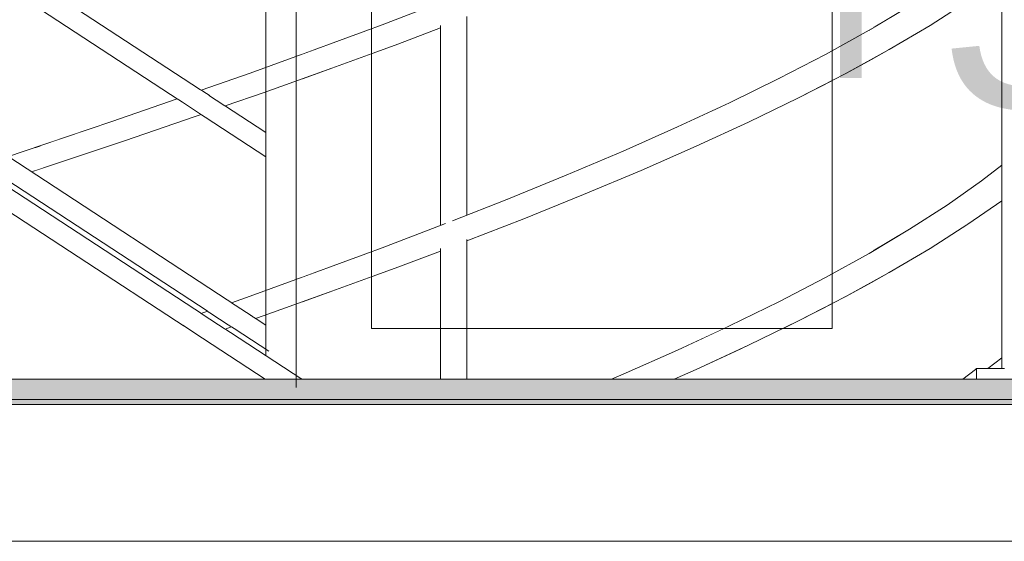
# Model space of a CAD drawing. Header units: centimetres. Extents: x 13236 to 130629, y -361 to 3059.
# Tile 58 of 71: x 77063 to 77161, y 790 to 842. Entities that reach past the tile are written whole.
import ezdxf

# ---------------------------------------------------------------- set-up
doc = ezdxf.new("R2010")
doc.units = ezdxf.units.CM
doc.header["$MEASUREMENT"] = 0
doc.linetypes.add('Przerywana gęsta', pattern=[13.5, 9, -4.5])
doc.linetypes.add('Wipeout_Contour', pattern=[100, 0, -100])
for name, color, linetype, lineweight in [('0_Nr_pióra__1', 7, 'Continuous', 13), ('0_Nr_pióra__103', 7, 'Continuous', 5), ('0_Nr_pióra__122', 255, 'Continuous', 0), ('inw_schody zewnętrzne_Nr_pióra__103', 7, 'Continuous', 5), ('inw_ściany zewnętrzne_Nr_pióra__61', 251, 'Continuous', 13)]:
    doc.layers.add(name, color=color, linetype=linetype, lineweight=lineweight)
doc.layers.add('inw_schody zewnętrzne', color=7, linetype='Continuous')
doc.styles.add('STYL_AUTOMATYCZNY_1', font='GOTHIC.TTF')

# ---------------------------------------------------------------- blocks, each defined once
blk = doc.blocks.new('Wymiary_64_4', base_point=(77182.545, 806.309))
at = {"layer": '0_Nr_pióra__1', "linetype": 'Continuous'}
for p, q in [((77182.545, 806.309), (77167.545, 821.309)), ((77167.545, 821.309), (77197.545, 821.309)), ((77197.545, 821.309), (77182.545, 806.309))]:
    blk.add_line(p, q, dxfattribs=at)
at = {"layer": '0_Nr_pióra__1', "insert": (77136.71, 828.938), "char_height": 22.5, "attachment_point": 7, "style": 'STYL_AUTOMATYCZNY_1'}
blk.add_mtext('\\A1;{\\pql;\\fCentury Gothic|b0|i0|c238|p34;+3,84}', dxfattribs=at)

msp = doc.modelspace()

# ---------------------------------------------------------------- linework, layer by layer
at = {"layer": '0_Nr_pióra__103', "linetype": 'Continuous'}
msp.add_line((77062.107, 790.309), (77226.313, 790.309), dxfattribs=at)

# ---------------------------------------------------------------- wipeouts: each hides what was drawn before it
at = {"linetype": 'Wipeout_Contour', "ltscale": 231220.469968}
msp.add_wipeout([(77066.155, 827.431), (77066.728, 827.431), (77073.816, 829.815)], dxfattribs=at)
at = {"linetype": 'Wipeout_Contour', "ltscale": 231261.612003}
msp.add_wipeout([(77087.611, 812.582), (77080.026, 810.198), (77080.782, 810.198)], dxfattribs=at)
at = {"linetype": 'Wipeout_Contour', "ltscale": 231206.800277}
msp.add_wipeout([(77066.728, 805.431), (77063.486, 804.423), (77063.486, 804.356)], dxfattribs=at)
at = {"linetype": 'Wipeout_Contour', "ltscale": 308501.635881}
msp.add_wipeout([(77143.645, 851.309), (77098.207, 851.309), (77098.207, 811.309), (77143.645, 811.309)], dxfattribs=at).dxf.layer = 'inw_schody zewnętrzne'

# ---------------------------------------------------------------- next in the draw order: wipeouts: each hides what was drawn before it
at = {"linetype": 'Wipeout_Contour', "ltscale": 231226.089823}
msp.add_wipeout([(77066.155, 827.431), (77073.816, 829.815), (77073.15, 829.815)], dxfattribs=at)
at = {"linetype": 'Wipeout_Contour', "ltscale": 231266.840641}
msp.add_wipeout([(77080.026, 810.198), (77087.611, 812.582), (77086.764, 812.582)], dxfattribs=at)
at = {"linetype": 'Wipeout_Contour', "ltscale": 308276.848547}
msp.add_wipeout([(77063.486, 804.534), (77063.486, 804.423), (77066.728, 805.431), (77066.155, 805.431)], dxfattribs=at)
at = {"linetype": 'Wipeout_Contour', "ltscale": 1465001.615755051}
msp.add_wipeout([(77091.32, 908.309), (77091.32, 806.309), (77106.014, 806.309), (77106.014, 811.309), (77098.207, 811.309), (77098.207, 851.309), (77098.273, 852.696), (77098.469, 854.069), (77098.793, 855.416), (77099.244, 856.722), (77099.815, 857.974), (77100.501, 859.161), (77101.296, 860.271), (77102.192, 861.293), (77103.18, 862.216), (77104.25, 863.032), (77105.392, 863.732), (77106.014, 864.032), (77106.014, 908.309)], dxfattribs=at).dxf.layer = 'inw_schody zewnętrzne'

# ---------------------------------------------------------------- next in the draw order: linework, layer by layer
at = {"layer": 'inw_schody zewnętrzne_Nr_pióra__103', "linetype": 'Continuous'}
msp.add_line((77091.32, 806.309), (77076.332, 806.309), dxfattribs=at)

# ---------------------------------------------------------------- next in the draw order: wipeouts: each hides what was drawn before it
at = {"linetype": 'Wipeout_Contour', "ltscale": 231218.670645}
msp.add_wipeout([(77065.568, 829.335), (77066.155, 827.431), (77073.15, 829.815)], dxfattribs=at)
at = {"linetype": 'Wipeout_Contour', "ltscale": 308452.786912}
msp.add_wipeout([(77113.223, 822.118), (77106.272, 819.822), (77107.613, 820.079), (77107.613, 819.931)], dxfattribs=at)
at = {"linetype": 'Wipeout_Contour', "ltscale": 231259.492619}
msp.add_wipeout([(77079.459, 812.102), (77080.026, 810.198), (77086.764, 812.582)], dxfattribs=at)
at = {"linetype": 'Wipeout_Contour', "ltscale": 231206.245655}
msp.add_wipeout([(77063.486, 804.534), (77066.155, 805.431), (77063.486, 805.264)], dxfattribs=at)
at = {"linetype": 'Wipeout_Contour', "ltscale": 308469.693818}
msp.add_wipeout([(77120.35, 811.309), (77106.014, 811.309), (77106.014, 806.309), (77120.35, 806.309)], dxfattribs=at).dxf.layer = 'inw_schody zewnętrzne'

# ---------------------------------------------------------------- next in the draw order: linework, layer by layer
at = {"layer": '0_Nr_pióra__103', "linetype": 'Continuous'}
msp.add_line((77083.769, 811.241), (77084.378, 811.454), dxfattribs=at)
at = {"layer": 'inw_schody zewnętrzne_Nr_pióra__103', "linetype": 'Continuous'}
for p, q in [((77106.014, 811.309), (77098.207, 811.309)), ((77106.014, 806.309), (77091.32, 806.309))]:
    msp.add_line(p, q, dxfattribs=at)

# ---------------------------------------------------------------- next in the draw order: wipeouts: each hides what was drawn before it
at = {"linetype": 'Wipeout_Contour', "ltscale": 231224.281181}
msp.add_wipeout([(77065.568, 829.335), (77073.15, 829.815), (77072.573, 831.719)], dxfattribs=at)
at = {"linetype": 'Wipeout_Contour', "ltscale": 231210.508889}
msp.add_wipeout([(77064.986, 826.853), (77066.728, 827.431), (77064.986, 826.889)], dxfattribs=at)
at = {"linetype": 'Wipeout_Contour', "ltscale": 308455.366987}
msp.add_wipeout([(77112.042, 822.118), (77106.192, 819.808), (77106.272, 819.822), (77113.223, 822.118)], dxfattribs=at)
at = {"linetype": 'Wipeout_Contour', "ltscale": 231264.868543}
msp.add_wipeout([(77079.459, 812.102), (77086.764, 812.582), (77086.209, 814.486)], dxfattribs=at)
at = {"linetype": 'Wipeout_Contour', "ltscale": 308275.778479}
msp.add_wipeout([(77063.486, 806.636), (77063.486, 805.264), (77066.155, 805.431), (77065.568, 807.335)], dxfattribs=at)
at = {"linetype": 'Wipeout_Contour', "ltscale": 308526.196493}
msp.add_wipeout([(77120.35, 806.309), (77134.267, 806.309), (77134.267, 811.309), (77120.35, 811.309)], dxfattribs=at).dxf.layer = 'inw_schody zewnętrzne'

# ---------------------------------------------------------------- next in the draw order: linework, layer by layer
at = {"layer": '0_Nr_pióra__103', "linetype": 'Continuous'}
msp.add_line((77081.402, 812.789), (77082.009, 813.003), dxfattribs=at)
at = {"layer": 'inw_schody zewnętrzne_Nr_pióra__103', "linetype": 'Continuous'}
for p, q in [((77120.35, 811.309), (77106.014, 811.309)), ((77076.332, 806.309), (77063.486, 806.309))]:
    msp.add_line(p, q, dxfattribs=at)

# ---------------------------------------------------------------- next in the draw order: wipeouts: each hides what was drawn before it
at = {"linetype": 'Wipeout_Contour', "ltscale": 231241.58264}
msp.add_wipeout([(77073.15, 829.815), (77073.816, 829.815), (77080.782, 832.198)], dxfattribs=at)
at = {"linetype": 'Wipeout_Contour', "ltscale": 308280.944422}
msp.add_wipeout([(77064.986, 827.038), (77064.986, 826.889), (77066.728, 827.431), (77066.155, 827.431)], dxfattribs=at)
at = {"linetype": 'Wipeout_Contour', "ltscale": 231357.890993}
msp.add_wipeout([(77112.042, 822.118), (77113.223, 822.118), (77119.126, 824.501)], dxfattribs=at)
at = {"linetype": 'Wipeout_Contour', "ltscale": 231281.914225}
msp.add_wipeout([(77086.764, 812.582), (77087.611, 812.582), (77094.284, 814.966)], dxfattribs=at)
at = {"linetype": 'Wipeout_Contour', "ltscale": 231376.053498}
msp.add_wipeout([(77117.391, 804.405), (77123.466, 804.885), (77123.009, 806.789)], dxfattribs=at)
at = {"linetype": 'Wipeout_Contour', "ltscale": 1620043.089257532}
msp.add_wipeout([(77143.406, 854.069), (77143.585, 852.696), (77143.645, 851.309), (77143.645, 811.309), (77134.267, 811.309), (77134.267, 806.309), (77147.705, 806.309), (77147.705, 908.309), (77134.267, 908.309), (77134.267, 864.916), (77134.84, 864.761), (77135.983, 864.311), (77137.081, 863.732), (77138.124, 863.032), (77139.102, 862.216), (77140.004, 861.293), (77140.823, 860.271), (77141.549, 859.161), (77142.176, 857.974), (77142.698, 856.722), (77143.109, 855.416)], dxfattribs=at).dxf.layer = 'inw_schody zewnętrzne'

# ---------------------------------------------------------------- next in the draw order: linework, layer by layer
at = {"layer": 'inw_schody zewnętrzne_Nr_pióra__103', "linetype": 'Continuous'}
msp.add_line((77120.35, 806.309), (77106.014, 806.309), dxfattribs=at)

# ---------------------------------------------------------------- next in the draw order: wipeouts: each hides what was drawn before it
at = {"linetype": 'Wipeout_Contour', "ltscale": 231247.014604}
msp.add_wipeout([(77080.026, 832.198), (77073.15, 829.815), (77080.782, 832.198)], dxfattribs=at)
at = {"linetype": 'Wipeout_Contour', "ltscale": 231209.950854}
msp.add_wipeout([(77064.986, 827.358), (77064.986, 827.038), (77066.155, 827.431)], dxfattribs=at)
at = {"linetype": 'Wipeout_Contour', "ltscale": 231361.915183}
msp.add_wipeout([(77112.042, 822.118), (77119.126, 824.501), (77117.867, 824.501)], dxfattribs=at)
at = {"linetype": 'Wipeout_Contour', "ltscale": 231286.926666}
msp.add_wipeout([(77086.764, 812.582), (77094.284, 814.966), (77093.351, 814.966)], dxfattribs=at)
at = {"linetype": 'Wipeout_Contour', "ltscale": 231391.416202}
msp.add_wipeout([(77123.466, 804.885), (77124.799, 804.885), (77130.229, 807.269)], dxfattribs=at)
at = {"linetype": 'Wipeout_Contour', "ltscale": 540119.819949}
msp.add_wipeout([(77160.607, 908.309), (77147.705, 908.309), (77147.705, 806.309), (77156.519, 806.309), (77157.774, 807.266), (77157.881, 807.353), (77160.607, 807.353)], dxfattribs=at).dxf.layer = 'inw_schody zewnętrzne'

# ---------------------------------------------------------------- next in the draw order: wipeouts: each hides what was drawn before it
at = {"linetype": 'Wipeout_Contour', "ltscale": 231239.621242}
msp.add_wipeout([(77080.026, 832.198), (77072.573, 831.719), (77073.15, 829.815)], dxfattribs=at)
at = {"linetype": 'Wipeout_Contour', "ltscale": 308280.001888}
msp.add_wipeout([(77064.986, 829.139), (77064.986, 827.358), (77066.155, 827.431), (77065.568, 829.335)], dxfattribs=at)
at = {"linetype": 'Wipeout_Contour', "ltscale": 231355.074537}
msp.add_wipeout([(77117.867, 824.501), (77111.548, 824.021), (77112.042, 822.118)], dxfattribs=at)
at = {"linetype": 'Wipeout_Contour', "ltscale": 231279.642963}
msp.add_wipeout([(77086.209, 814.486), (77086.764, 812.582), (77093.351, 814.966)], dxfattribs=at)
at = {"linetype": 'Wipeout_Contour', "ltscale": 231491.929154}
msp.add_wipeout([(77159.016, 807.353), (77160.368, 807.353), (77160.368, 808.403)], dxfattribs=at)
at = {"linetype": 'Wipeout_Contour', "ltscale": 231394.882841}
msp.add_wipeout([(77128.826, 807.269), (77123.466, 804.885), (77130.229, 807.269)], dxfattribs=at)
at = {"linetype": 'Wipeout_Contour', "ltscale": 231485.711352}
msp.add_wipeout([(77157.88, 806.684), (77157.881, 807.353), (77157.774, 807.266)], dxfattribs=at)
at = {"linetype": 'Wipeout_Contour', "ltscale": 308641.499146}
msp.add_wipeout([(77156.519, 806.309), (77155.779, 806.309), (77155.779, 805.766), (77156.382, 806.204)], dxfattribs=at).dxf.layer = 'inw_schody zewnętrzne'

# ---------------------------------------------------------------- next in the draw order: linework, layer by layer
at = {"layer": '0_Nr_pióra__103', "linetype": 'Continuous'}
for p, q in [((77066.728, 827.431), (77073.816, 829.815)), ((77064.986, 829.139), (77065.568, 829.335)), ((77064.65, 826.742), (77066.728, 827.431)), ((77086.76, 812.285), (77087.611, 812.582)), ((77159.016, 807.353), (77160.368, 808.403))]:
    msp.add_line(p, q, dxfattribs=at)

# ---------------------------------------------------------------- next in the draw order: wipeouts: each hides what was drawn before it
at = {"linetype": 'Wipeout_Contour', "ltscale": 231245.122473}
msp.add_wipeout([(77079.459, 834.102), (77072.573, 831.719), (77080.026, 832.198)], dxfattribs=at)
at = {"linetype": 'Wipeout_Contour', "ltscale": 231359.616136}
msp.add_wipeout([(77117.391, 826.405), (77111.548, 824.021), (77117.867, 824.501)], dxfattribs=at)
at = {"linetype": 'Wipeout_Contour', "ltscale": 231338.029432}
msp.add_wipeout([(77106.176, 821.688), (77106.192, 819.808), (77112.042, 822.118)], dxfattribs=at)
at = {"linetype": 'Wipeout_Contour', "ltscale": 231284.879944}
msp.add_wipeout([(77086.209, 814.486), (77093.351, 814.966), (77092.809, 816.87)], dxfattribs=at)
at = {"linetype": 'Wipeout_Contour', "ltscale": 231388.369869}
msp.add_wipeout([(77123.009, 806.789), (77123.466, 804.885), (77128.826, 807.269)], dxfattribs=at)
at = {"linetype": 'Wipeout_Contour', "ltscale": 231485.694688}
msp.add_wipeout([(77157.88, 806.367), (77157.88, 806.684), (77157.774, 807.266)], dxfattribs=at)

# ---------------------------------------------------------------- next in the draw order: linework, layer by layer
at = {"layer": '0_Nr_pióra__103', "linetype": 'Continuous'}
for p, q in [((77062.098, 828.154), (77072.573, 831.719)), ((77107.613, 806.309), (77107.613, 820.079)), ((77084.382, 813.841), (77086.209, 814.486))]:
    msp.add_line(p, q, dxfattribs=at)

# ---------------------------------------------------------------- next in the draw order: wipeouts: each hides what was drawn before it
at = {"linetype": 'Wipeout_Contour', "ltscale": 231262.315628}
msp.add_wipeout([(77087.611, 834.582), (77080.026, 832.198), (77080.782, 832.198)], dxfattribs=at)
at = {"linetype": 'Wipeout_Contour', "ltscale": 231375.352084}
msp.add_wipeout([(77117.867, 824.501), (77119.126, 824.501), (77124.799, 826.885)], dxfattribs=at)
at = {"linetype": 'Wipeout_Contour', "ltscale": 308453.564007}
msp.add_wipeout([(77106.178, 821.907), (77106.176, 821.688), (77112.042, 822.118), (77111.548, 824.021)], dxfattribs=at)
at = {"linetype": 'Wipeout_Contour', "ltscale": 231301.739568}
msp.add_wipeout([(77093.351, 814.966), (77094.284, 814.966), (77100.788, 817.35)], dxfattribs=at)
at = {"linetype": 'Wipeout_Contour', "ltscale": 231392.48486}
msp.add_wipeout([(77128.389, 809.173), (77123.009, 806.789), (77128.826, 807.269)], dxfattribs=at)
at = {"linetype": 'Wipeout_Contour', "ltscale": 308645.838345}
msp.add_wipeout([(77157.879, 805.432), (77157.88, 806.367), (77157.774, 807.266), (77156.382, 806.204)], dxfattribs=at)

# ---------------------------------------------------------------- next in the draw order: linework, layer by layer
at = {"layer": '0_Nr_pióra__103', "linetype": 'Continuous'}
for p, q in [((77107.613, 822.472), (77107.613, 842.079)), ((77106.178, 821.907), (77111.548, 824.021)), ((77107.613, 819.931), (77113.223, 822.118)), ((77157.774, 807.266), (77157.881, 807.353)), ((77160.645, 807.353), (77157.881, 807.353)), ((77121.877, 806.309), (77123.009, 806.789))]:
    msp.add_line(p, q, dxfattribs=at)
at = {"layer": 'inw_schody zewnętrzne_Nr_pióra__103', "linetype": 'Continuous'}
msp.add_line((77134.267, 806.309), (77120.35, 806.309), dxfattribs=at)

# ---------------------------------------------------------------- next in the draw order: wipeouts: each hides what was drawn before it
at = {"linetype": 'Wipeout_Contour', "ltscale": 231267.545216}
msp.add_wipeout([(77080.026, 832.198), (77087.611, 834.582), (77086.764, 834.582)], dxfattribs=at)
at = {"linetype": 'Wipeout_Contour', "ltscale": 231379.102429}
msp.add_wipeout([(77117.867, 824.501), (77124.799, 826.885), (77123.466, 826.885)], dxfattribs=at)
at = {"linetype": 'Wipeout_Contour', "ltscale": 231306.522694}
msp.add_wipeout([(77099.769, 817.35), (77093.351, 814.966), (77100.788, 817.35)], dxfattribs=at)
at = {"linetype": 'Wipeout_Contour', "ltscale": 231407.438966}
msp.add_wipeout([(77135.404, 809.653), (77128.826, 807.269), (77130.229, 807.269)], dxfattribs=at)
at = {"linetype": 'Wipeout_Contour', "ltscale": 308645.410204}
msp.add_wipeout([(77157.879, 805.278), (77157.879, 805.432), (77156.382, 806.204), (77156.616, 804.308)], dxfattribs=at)

# ---------------------------------------------------------------- next in the draw order: linework, layer by layer
at = {"layer": '0_Nr_pióra__103', "linetype": 'Continuous'}
for p, q in [((77157.881, 807.353), (77157.88, 806.684)), ((77157.88, 806.684), (77157.88, 806.367)), ((77157.88, 806.367), (77157.88, 806.309))]:
    msp.add_line(p, q, dxfattribs=at)

# ---------------------------------------------------------------- next in the draw order: wipeouts: each hides what was drawn before it
at = {"linetype": 'Wipeout_Contour', "ltscale": 231260.197021}
msp.add_wipeout([(77079.459, 834.102), (77080.026, 832.198), (77086.764, 834.582)], dxfattribs=at)
at = {"linetype": 'Wipeout_Contour', "ltscale": 231372.417096}
msp.add_wipeout([(77117.391, 826.405), (77117.867, 824.501), (77123.466, 826.885)], dxfattribs=at)
at = {"linetype": 'Wipeout_Contour', "ltscale": 231299.322217}
msp.add_wipeout([(77092.809, 816.87), (77093.351, 814.966), (77099.769, 817.35)], dxfattribs=at)
at = {"linetype": 'Wipeout_Contour', "ltscale": 231410.614949}
msp.add_wipeout([(77128.826, 807.269), (77135.404, 809.653), (77133.933, 809.653)], dxfattribs=at)
at = {"linetype": 'Wipeout_Contour', "ltscale": 231486.432972}
msp.add_wipeout([(77159.306, 805.281), (77157.879, 805.278), (77156.616, 804.308)], dxfattribs=at)

# ---------------------------------------------------------------- next in the draw order: linework, layer by layer
at = {"layer": '0_Nr_pióra__103', "linetype": 'Continuous'}
for p, q in [((77073.816, 829.815), (77080.782, 832.198)), ((77080.782, 832.198), (77081.387, 832.409)), ((77113.223, 822.118), (77119.126, 824.501)), ((77087.611, 812.582), (77094.284, 814.966))]:
    msp.add_line(p, q, dxfattribs=at)

# ---------------------------------------------------------------- next in the draw order: wipeouts: each hides what was drawn before it
at = {"linetype": 'Wipeout_Contour', "ltscale": 231265.573982}
msp.add_wipeout([(77079.459, 834.102), (77086.764, 834.582), (77086.209, 836.486)], dxfattribs=at)
at = {"linetype": 'Wipeout_Contour', "ltscale": 231376.752012}
msp.add_wipeout([(77117.391, 826.405), (77123.466, 826.885), (77123.009, 828.789)], dxfattribs=at)
at = {"linetype": 'Wipeout_Contour', "ltscale": 231304.405913}
msp.add_wipeout([(77092.809, 816.87), (77099.769, 817.35), (77099.242, 819.254)], dxfattribs=at)
at = {"linetype": 'Wipeout_Contour', "ltscale": 231404.290457}
msp.add_wipeout([(77133.933, 809.653), (77128.389, 809.173), (77128.826, 807.269)], dxfattribs=at)
at = {"linetype": 'Wipeout_Contour', "ltscale": 308649.803763}
msp.add_wipeout([(77159.437, 805.282), (77159.306, 805.281), (77156.616, 804.308), (77158.157, 804.308)], dxfattribs=at)

# ---------------------------------------------------------------- next in the draw order: linework, layer by layer
at = {"layer": '0_Nr_pióra__103', "linetype": 'Continuous'}
for p, q in [((77072.573, 831.719), (77079.026, 833.953)), ((77111.548, 824.021), (77117.391, 826.405)), ((77086.209, 814.486), (77092.809, 816.87)), ((77128.041, 806.309), (77130.229, 807.269))]:
    msp.add_line(p, q, dxfattribs=at)

# ---------------------------------------------------------------- next in the draw order: wipeouts: each hides what was drawn before it
at = {"linetype": 'Wipeout_Contour', "ltscale": 231282.619828}
msp.add_wipeout([(77086.764, 834.582), (77087.611, 834.582), (77094.284, 836.966)], dxfattribs=at)
at = {"linetype": 'Wipeout_Contour', "ltscale": 231392.114886}
msp.add_wipeout([(77123.466, 826.885), (77124.799, 826.885), (77130.229, 829.269)], dxfattribs=at)
at = {"linetype": 'Wipeout_Contour', "ltscale": 308427.698026}
msp.add_wipeout([(77099.769, 817.35), (77100.788, 817.35), (77104.987, 818.934), (77104.987, 819.045)], dxfattribs=at)
at = {"linetype": 'Wipeout_Contour', "ltscale": 231408.174884}
msp.add_wipeout([(77133.518, 811.557), (77128.389, 809.173), (77133.933, 809.653)], dxfattribs=at)
at = {"linetype": 'Wipeout_Contour', "ltscale": 231480.160068}
msp.add_wipeout([(77154.921, 805.141), (77156.616, 804.308), (77156.382, 806.204)], dxfattribs=at)

# ---------------------------------------------------------------- next in the draw order: hatches: boundary and pattern name
at = {"layer": '0_Nr_pióra__1', "linetype": 'Continuous'}
msp.add_hatch(color=256, dxfattribs=at).paths.add_polyline_path([(77226.313, 803.809), (77226.313, 806.309), (77062.192, 806.309), (77062.192, 803.809)])
at = {"layer": '0_Nr_pióra__122', "linetype": 'Continuous'}
msp.add_hatch(color=256, dxfattribs=at).paths.add_polyline_path([(77226.313, 804.309), (77226.313, 806.309), (77062.192, 806.309), (77062.192, 804.309)])

# ---------------------------------------------------------------- next in the draw order: linework, layer by layer
at = {"layer": '0_Nr_pióra__1', "linetype": 'Continuous', "flags": 128}
for points in [[(77226.313, 804.309), (77226.313, 806.309), (77062.192, 806.309), (77062.192, 804.309)], [(77226.313, 803.809), (77226.313, 806.309), (77062.192, 806.309), (77062.192, 803.809)]]:
    msp.add_lwpolyline(points, close=True, dxfattribs=at)
at = {"layer": '0_Nr_pióra__103', "linetype": 'Continuous'}
for p, q in [((77123.009, 806.789), (77128.389, 809.173)), ((77156.519, 806.309), (77157.774, 807.266))]:
    msp.add_line(p, q, dxfattribs=at)
at = {"layer": 'inw_schody zewnętrzne_Nr_pióra__103', "linetype": 'Continuous'}
for p, q in [((77159.435, 806.309), (77134.267, 806.309)), ((77156.519, 806.309), (77147.705, 806.309))]:
    msp.add_line(p, q, dxfattribs=at)
at = {"layer": 'inw_ściany zewnętrzne_Nr_pióra__61', "linetype": 'Przerywana gęsta', "ltscale": 2, "flags": 128}
msp.add_lwpolyline([(77092.774, 806.309), (77867.287, 806.309)], dxfattribs=at)

# ---------------------------------------------------------------- next in the draw order: wipeouts: each hides what was drawn before it
at = {"linetype": 'Wipeout_Contour', "ltscale": 231287.63322}
msp.add_wipeout([(77086.764, 834.582), (77094.284, 836.966), (77093.351, 836.966)], dxfattribs=at)
at = {"linetype": 'Wipeout_Contour', "ltscale": 231395.582479}
msp.add_wipeout([(77128.826, 829.269), (77123.466, 826.885), (77130.229, 829.269)], dxfattribs=at)
at = {"linetype": 'Wipeout_Contour', "ltscale": 308431.828409}
msp.add_wipeout([(77105.508, 819.544), (77099.769, 817.35), (77104.987, 819.045), (77104.987, 819.186)], dxfattribs=at)
at = {"linetype": 'Wipeout_Contour', "ltscale": 231422.685648}
msp.add_wipeout([(77133.933, 809.653), (77135.404, 809.653), (77140.312, 812.037)], dxfattribs=at)

# ---------------------------------------------------------------- next in the draw order: wipeouts: each hides what was drawn before it
at = {"linetype": 'Wipeout_Contour', "ltscale": 231280.349345}
msp.add_wipeout([(77086.209, 836.486), (77086.764, 834.582), (77093.351, 836.966)], dxfattribs=at)
at = {"linetype": 'Wipeout_Contour', "ltscale": 231389.069332}
msp.add_wipeout([(77123.009, 828.789), (77123.466, 826.885), (77128.826, 829.269)], dxfattribs=at)
at = {"linetype": 'Wipeout_Contour', "ltscale": 308427.350277}
msp.add_wipeout([(77099.242, 819.254), (77099.769, 817.35), (77105.508, 819.544), (77105.509, 819.699)], dxfattribs=at)
at = {"linetype": 'Wipeout_Contour', "ltscale": 231425.564142}
msp.add_wipeout([(77138.776, 812.037), (77133.933, 809.653), (77140.312, 812.037)], dxfattribs=at)

# ---------------------------------------------------------------- next in the draw order: linework, layer by layer
at = {"layer": '0_Nr_pióra__103', "linetype": 'Continuous'}
for p, q in [((77083.769, 833.241), (77087.611, 834.582)), ((77119.126, 824.501), (77124.799, 826.885)), ((77094.284, 814.966), (77100.788, 817.35))]:
    msp.add_line(p, q, dxfattribs=at)

# ---------------------------------------------------------------- next in the draw order: wipeouts: each hides what was drawn before it
at = {"linetype": 'Wipeout_Contour', "ltscale": 231285.587363}
msp.add_wipeout([(77086.209, 836.486), (77093.351, 836.966), (77092.809, 838.87)], dxfattribs=at)
at = {"linetype": 'Wipeout_Contour', "ltscale": 231393.185364}
msp.add_wipeout([(77128.389, 831.173), (77123.009, 828.789), (77128.826, 829.269)], dxfattribs=at)
at = {"linetype": 'Wipeout_Contour', "ltscale": 308432.214292}
msp.add_wipeout([(77105.493, 821.638), (77099.242, 819.254), (77105.509, 819.699), (77105.499, 821.617)], dxfattribs=at)
at = {"linetype": 'Wipeout_Contour', "ltscale": 231419.443785}
msp.add_wipeout([(77133.518, 811.557), (77133.933, 809.653), (77138.776, 812.037)], dxfattribs=at)

# ---------------------------------------------------------------- next in the draw order: linework, layer by layer
at = {"layer": '0_Nr_pióra__103', "linetype": 'Continuous'}
for p, q in [((77090.771, 805.468), (77090.771, 915.468)), ((77090.771, 805.468), (77090.771, 915.468)), ((77087.771, 808.625), (77087.771, 914.155)), ((77087.771, 808.625), (77087.771, 914.155)), ((77091.318, 806.305), (76934.986, 908.523)), ((77087.771, 830.625), (77010.176, 881.36)), ((77087.771, 828.235), (77010.176, 878.97)), ((77087.771, 811.625), (77010.176, 862.36)), ((77087.695, 806.309), (77037.486, 839.138)), ((77088.05, 809.052), (77044.787, 837.34)), ((77081.402, 834.789), (77086.209, 836.486)), ((77117.391, 826.405), (77123.009, 828.789)), ((77092.809, 816.87), (77099.242, 819.254)), ((77100.788, 817.35), (77104.987, 818.934)), ((77104.987, 806.309), (77104.987, 819.186)), ((77130.229, 807.269), (77135.404, 809.653))]:
    msp.add_line(p, q, dxfattribs=at)

# ---------------------------------------------------------------- next in the draw order: wipeouts: each hides what was drawn before it
at = {"linetype": 'Wipeout_Contour', "ltscale": 231302.447152}
msp.add_wipeout([(77093.351, 836.966), (77094.284, 836.966), (77100.788, 839.35)], dxfattribs=at)
at = {"linetype": 'Wipeout_Contour', "ltscale": 231408.13964}
msp.add_wipeout([(77135.404, 831.653), (77128.826, 829.269), (77130.229, 829.269)], dxfattribs=at)
at = {"linetype": 'Wipeout_Contour', "ltscale": 231329.150391}
msp.add_wipeout([(77105.493, 821.638), (77105.499, 821.617), (77105.499, 821.638)], dxfattribs=at)
at = {"linetype": 'Wipeout_Contour', "ltscale": 231423.086518}
msp.add_wipeout([(77138.384, 813.941), (77133.518, 811.557), (77138.776, 812.037)], dxfattribs=at)

# ---------------------------------------------------------------- next in the draw order: linework, layer by layer
at = {"layer": '0_Nr_pióra__103', "linetype": 'Continuous'}
msp.add_line((77128.389, 809.173), (77133.518, 811.557), dxfattribs=at)
at = {"layer": 'inw_schody zewnętrzne_Nr_pióra__103', "linetype": 'Continuous'}
for p, q in [((77134.267, 811.309), (77120.35, 811.309)), ((77143.645, 811.309), (77134.267, 811.309))]:
    msp.add_line(p, q, dxfattribs=at)

# ---------------------------------------------------------------- next in the draw order: wipeouts: each hides what was drawn before it
at = {"linetype": 'Wipeout_Contour', "ltscale": 231307.231228}
msp.add_wipeout([(77099.769, 839.35), (77093.351, 836.966), (77100.788, 839.35)], dxfattribs=at)
at = {"linetype": 'Wipeout_Contour', "ltscale": 231411.316579}
msp.add_wipeout([(77128.826, 829.269), (77135.404, 831.653), (77133.933, 831.653)], dxfattribs=at)
at = {"linetype": 'Wipeout_Contour', "ltscale": 231329.122254}
msp.add_wipeout([(77105.493, 821.638), (77105.499, 821.638), (77105.499, 821.64)], dxfattribs=at)
at = {"linetype": 'Wipeout_Contour', "ltscale": 231437.120029}
msp.add_wipeout([(77138.776, 812.037), (77140.312, 812.037), (77144.94, 814.421)], dxfattribs=at)

# ---------------------------------------------------------------- next in the draw order: linework, layer by layer
at = {"layer": '0_Nr_pióra__103', "linetype": 'Continuous'}
msp.add_line((77099.242, 819.254), (77105.493, 821.638), dxfattribs=at)

# ---------------------------------------------------------------- next in the draw order: wipeouts: each hides what was drawn before it
at = {"linetype": 'Wipeout_Contour', "ltscale": 231300.03058}
msp.add_wipeout([(77092.809, 838.87), (77093.351, 836.966), (77099.769, 839.35)], dxfattribs=at)
at = {"linetype": 'Wipeout_Contour', "ltscale": 231404.991912}
msp.add_wipeout([(77133.933, 831.653), (77128.389, 831.173), (77128.826, 829.269)], dxfattribs=at)
at = {"linetype": 'Wipeout_Contour', "ltscale": 231439.695354}
msp.add_wipeout([(77138.776, 812.037), (77144.94, 814.421), (77143.343, 814.421)], dxfattribs=at)

# ---------------------------------------------------------------- next in the draw order: linework, layer by layer
at = {"layer": '0_Nr_pióra__103', "linetype": 'Continuous'}
for p, q in [((77087.611, 834.582), (77094.284, 836.966)), ((77124.799, 826.885), (77130.229, 829.269))]:
    msp.add_line(p, q, dxfattribs=at)

# ---------------------------------------------------------------- next in the draw order: wipeouts: each hides what was drawn before it
at = {"linetype": 'Wipeout_Contour', "ltscale": 231305.115313}
msp.add_wipeout([(77099.242, 841.254), (77092.809, 838.87), (77099.769, 839.35)], dxfattribs=at)
at = {"linetype": 'Wipeout_Contour', "ltscale": 231408.87738}
msp.add_wipeout([(77133.518, 833.557), (77128.389, 831.173), (77133.933, 831.653)], dxfattribs=at)
at = {"linetype": 'Wipeout_Contour', "ltscale": 231433.794076}
msp.add_wipeout([(77143.343, 814.421), (77138.384, 813.941), (77138.776, 812.037)], dxfattribs=at)

# ---------------------------------------------------------------- next in the draw order: linework, layer by layer
at = {"layer": '0_Nr_pióra__103', "linetype": 'Continuous'}
for p, q in [((77086.209, 836.486), (77092.809, 838.87)), ((77123.009, 828.789), (77128.389, 831.173)), ((77135.404, 809.653), (77140.312, 812.037))]:
    msp.add_line(p, q, dxfattribs=at)
at = {"layer": 'inw_schody zewnętrzne_Nr_pióra__103', "linetype": 'Continuous'}
msp.add_line((77098.207, 811.309), (77098.207, 851.309), dxfattribs=at)

# ---------------------------------------------------------------- next in the draw order: wipeouts: each hides what was drawn before it
at = {"linetype": 'Wipeout_Contour', "ltscale": 308428.644314}
msp.add_wipeout([(77099.769, 839.35), (77100.788, 839.35), (77104.987, 840.934), (77104.987, 841.045)], dxfattribs=at)
at = {"linetype": 'Wipeout_Contour', "ltscale": 231423.388316}
msp.add_wipeout([(77140.312, 834.037), (77133.933, 831.653), (77135.404, 831.653)], dxfattribs=at)
at = {"linetype": 'Wipeout_Contour', "ltscale": 231437.18455}
msp.add_wipeout([(77142.974, 816.324), (77138.384, 813.941), (77143.343, 814.421)], dxfattribs=at)

# ---------------------------------------------------------------- next in the draw order: linework, layer by layer
at = {"layer": '0_Nr_pióra__103', "linetype": 'Continuous'}
msp.add_line((77133.518, 811.557), (77138.384, 813.941), dxfattribs=at)

# ---------------------------------------------------------------- next in the draw order: wipeouts: each hides what was drawn before it
at = {"linetype": 'Wipeout_Contour', "ltscale": 308432.775575}
msp.add_wipeout([(77105.508, 841.544), (77099.769, 839.35), (77104.987, 841.045), (77104.987, 841.186)], dxfattribs=at)
at = {"linetype": 'Wipeout_Contour', "ltscale": 231426.267767}
msp.add_wipeout([(77138.776, 834.037), (77133.933, 831.653), (77140.312, 834.037)], dxfattribs=at)
at = {"linetype": 'Wipeout_Contour', "ltscale": 231450.707775}
msp.add_wipeout([(77149.277, 816.804), (77143.343, 814.421), (77144.94, 814.421)], dxfattribs=at)

# ---------------------------------------------------------------- next in the draw order: wipeouts: each hides what was drawn before it
at = {"linetype": 'Wipeout_Contour', "ltscale": 308428.297702}
msp.add_wipeout([(77099.242, 841.254), (77099.769, 839.35), (77105.508, 841.544), (77105.509, 841.699)], dxfattribs=at)
at = {"linetype": 'Wipeout_Contour', "ltscale": 231420.147234}
msp.add_wipeout([(77138.776, 834.037), (77133.518, 833.557), (77133.933, 831.653)], dxfattribs=at)
at = {"linetype": 'Wipeout_Contour', "ltscale": 231452.975489}
msp.add_wipeout([(77143.343, 814.421), (77149.277, 816.804), (77147.624, 816.804)], dxfattribs=at)

# ---------------------------------------------------------------- next in the draw order: linework, layer by layer
at = {"layer": '0_Nr_pióra__103', "linetype": 'Continuous'}
for p, q in [((77094.284, 836.966), (77100.788, 839.35)), ((77130.229, 829.269), (77135.404, 831.653))]:
    msp.add_line(p, q, dxfattribs=at)

# ---------------------------------------------------------------- next in the draw order: wipeouts: each hides what was drawn before it
at = {"linetype": 'Wipeout_Contour', "ltscale": 308433.163354}
msp.add_wipeout([(77105.493, 843.638), (77099.242, 841.254), (77105.509, 841.699), (77105.499, 843.617)], dxfattribs=at)
at = {"linetype": 'Wipeout_Contour', "ltscale": 231423.791008}
msp.add_wipeout([(77138.384, 835.941), (77133.518, 833.557), (77138.776, 834.037)], dxfattribs=at)
at = {"linetype": 'Wipeout_Contour', "ltscale": 231447.30745}
msp.add_wipeout([(77142.974, 816.324), (77143.343, 814.421), (77147.624, 816.804)], dxfattribs=at)

# ---------------------------------------------------------------- next in the draw order: linework, layer by layer
at = {"layer": '0_Nr_pióra__103', "linetype": 'Continuous'}
for p, q in [((77099.242, 841.254), (77105.493, 843.638)), ((77092.809, 838.87), (77099.242, 841.254)), ((77100.788, 839.35), (77104.987, 840.934)), ((77104.987, 821.444), (77104.987, 841.186)), ((77128.389, 831.173), (77133.518, 833.557)), ((77140.312, 812.037), (77144.94, 814.421))]:
    msp.add_line(p, q, dxfattribs=at)

# ---------------------------------------------------------------- next in the draw order: wipeouts: each hides what was drawn before it
at = {"linetype": 'Wipeout_Contour', "ltscale": 231437.824693}
msp.add_wipeout([(77138.776, 834.037), (77140.312, 834.037), (77144.94, 836.421)], dxfattribs=at)
at = {"linetype": 'Wipeout_Contour', "ltscale": 231450.435708}
msp.add_wipeout([(77142.974, 816.324), (77147.624, 816.804), (77147.279, 818.708)], dxfattribs=at)

# ---------------------------------------------------------------- next in the draw order: linework, layer by layer
at = {"layer": '0_Nr_pióra__103', "linetype": 'Continuous'}
msp.add_line((77138.384, 813.941), (77142.974, 816.324), dxfattribs=at)

# ---------------------------------------------------------------- next in the draw order: wipeouts: each hides what was drawn before it
at = {"linetype": 'Wipeout_Contour', "ltscale": 231440.400974}
msp.add_wipeout([(77143.343, 836.421), (77138.776, 834.037), (77144.94, 836.421)], dxfattribs=at)
at = {"linetype": 'Wipeout_Contour', "ltscale": 231463.41651}
msp.add_wipeout([(77147.624, 816.804), (77149.277, 816.804), (77153.314, 819.188)], dxfattribs=at)

# ---------------------------------------------------------------- next in the draw order: wipeouts: each hides what was drawn before it
at = {"linetype": 'Wipeout_Contour', "ltscale": 231434.499521}
msp.add_wipeout([(77138.384, 835.941), (77138.776, 834.037), (77143.343, 836.421)], dxfattribs=at)
at = {"linetype": 'Wipeout_Contour', "ltscale": 231465.373529}
msp.add_wipeout([(77147.624, 816.804), (77153.314, 819.188), (77151.608, 819.188)], dxfattribs=at)

# ---------------------------------------------------------------- next in the draw order: linework, layer by layer
at = {"layer": '0_Nr_pióra__103', "linetype": 'Continuous'}
msp.add_line((77135.404, 831.653), (77140.312, 834.037), dxfattribs=at)

# ---------------------------------------------------------------- next in the draw order: wipeouts: each hides what was drawn before it
at = {"linetype": 'Wipeout_Contour', "ltscale": 231437.891037}
msp.add_wipeout([(77142.974, 838.324), (77138.384, 835.941), (77143.343, 836.421)], dxfattribs=at)
at = {"linetype": 'Wipeout_Contour', "ltscale": 231459.952015}
msp.add_wipeout([(77147.279, 818.708), (77147.624, 816.804), (77151.608, 819.188)], dxfattribs=at)

# ---------------------------------------------------------------- next in the draw order: linework, layer by layer
at = {"layer": '0_Nr_pióra__103', "linetype": 'Continuous'}
for p, q in [((77133.518, 833.557), (77138.384, 835.941)), ((77144.94, 814.421), (77149.277, 816.804))]:
    msp.add_line(p, q, dxfattribs=at)

# ---------------------------------------------------------------- next in the draw order: wipeouts: each hides what was drawn before it
at = {"linetype": 'Wipeout_Contour', "ltscale": 231451.414436}
msp.add_wipeout([(77149.277, 838.804), (77143.343, 836.421), (77144.94, 836.421)], dxfattribs=at)
at = {"linetype": 'Wipeout_Contour', "ltscale": 231462.808719}
msp.add_wipeout([(77147.279, 818.708), (77151.608, 819.188), (77151.288, 821.092)], dxfattribs=at)

# ---------------------------------------------------------------- next in the draw order: linework, layer by layer
at = {"layer": '0_Nr_pióra__103', "linetype": 'Continuous'}
msp.add_line((77142.974, 816.324), (77147.279, 818.708), dxfattribs=at)

# ---------------------------------------------------------------- next in the draw order: wipeouts: each hides what was drawn before it
at = {"linetype": 'Wipeout_Contour', "ltscale": 231453.683108}
msp.add_wipeout([(77143.343, 836.421), (77149.277, 838.804), (77147.624, 838.804)], dxfattribs=at)
at = {"linetype": 'Wipeout_Contour', "ltscale": 231475.215878}
msp.add_wipeout([(77151.608, 819.188), (77153.314, 819.188), (77157.041, 821.572)], dxfattribs=at)

# ---------------------------------------------------------------- next in the draw order: wipeouts: each hides what was drawn before it
at = {"linetype": 'Wipeout_Contour', "ltscale": 231448.014892}
msp.add_wipeout([(77142.974, 838.324), (77143.343, 836.421), (77147.624, 838.804)], dxfattribs=at)
at = {"linetype": 'Wipeout_Contour', "ltscale": 231476.860615}
msp.add_wipeout([(77151.608, 819.188), (77157.041, 821.572), (77155.286, 821.572)], dxfattribs=at)

# ---------------------------------------------------------------- next in the draw order: linework, layer by layer
at = {"layer": '0_Nr_pióra__103', "linetype": 'Continuous'}
msp.add_line((77140.312, 834.037), (77144.94, 836.421), dxfattribs=at)

# ---------------------------------------------------------------- next in the draw order: wipeouts: each hides what was drawn before it
at = {"linetype": 'Wipeout_Contour', "ltscale": 231451.144193}
msp.add_wipeout([(77142.974, 838.324), (77147.624, 838.804), (77147.279, 840.708)], dxfattribs=at)
at = {"linetype": 'Wipeout_Contour', "ltscale": 231471.69794}
msp.add_wipeout([(77151.288, 821.092), (77151.608, 819.188), (77155.286, 821.572)], dxfattribs=at)

# ---------------------------------------------------------------- next in the draw order: linework, layer by layer
at = {"layer": '0_Nr_pióra__103', "linetype": 'Continuous'}
for p, q in [((77138.384, 835.941), (77142.974, 838.324)), ((77149.277, 816.804), (77153.314, 819.188))]:
    msp.add_line(p, q, dxfattribs=at)
at = {"layer": 'inw_schody zewnętrzne_Nr_pióra__103', "linetype": 'Continuous'}
msp.add_line((77143.645, 851.309), (77143.645, 811.309), dxfattribs=at)

# ---------------------------------------------------------------- next in the draw order: wipeouts: each hides what was drawn before it
at = {"linetype": 'Wipeout_Contour', "ltscale": 231464.125172}
msp.add_wipeout([(77147.624, 838.804), (77149.277, 838.804), (77153.314, 841.188)], dxfattribs=at)
at = {"linetype": 'Wipeout_Contour', "ltscale": 231474.274397}
msp.add_wipeout([(77151.288, 821.092), (77155.286, 821.572), (77154.992, 823.476)], dxfattribs=at)

# ---------------------------------------------------------------- next in the draw order: linework, layer by layer
at = {"layer": '0_Nr_pióra__103', "linetype": 'Continuous'}
msp.add_line((77147.279, 818.708), (77151.288, 821.092), dxfattribs=at)

# ---------------------------------------------------------------- next in the draw order: wipeouts: each hides what was drawn before it
at = {"linetype": 'Wipeout_Contour', "ltscale": 231466.08315}
msp.add_wipeout([(77147.624, 838.804), (77153.314, 841.188), (77151.608, 841.188)], dxfattribs=at)
at = {"linetype": 'Wipeout_Contour', "ltscale": 308650.263002}
msp.add_wipeout([(77160.368, 823.919), (77155.286, 821.572), (77157.041, 821.572), (77160.368, 823.899)], dxfattribs=at)

# ---------------------------------------------------------------- next in the draw order: wipeouts: each hides what was drawn before it
at = {"linetype": 'Wipeout_Contour', "ltscale": 231460.661459}
msp.add_wipeout([(77147.279, 840.708), (77147.624, 838.804), (77151.608, 841.188)], dxfattribs=at)
at = {"linetype": 'Wipeout_Contour', "ltscale": 308651.591132}
msp.add_wipeout([(77158.649, 823.956), (77155.286, 821.572), (77160.368, 823.919), (77160.368, 823.956)], dxfattribs=at)

# ---------------------------------------------------------------- next in the draw order: linework, layer by layer
at = {"layer": '0_Nr_pióra__103', "linetype": 'Continuous'}
msp.add_line((77144.94, 836.421), (77149.277, 838.804), dxfattribs=at)

# ---------------------------------------------------------------- next in the draw order: wipeouts: each hides what was drawn before it
at = {"linetype": 'Wipeout_Contour', "ltscale": 231463.519206}
msp.add_wipeout([(77147.279, 840.708), (77151.608, 841.188), (77151.288, 843.092)], dxfattribs=at)
at = {"linetype": 'Wipeout_Contour', "ltscale": 231482.517519}
msp.add_wipeout([(77158.649, 823.956), (77154.992, 823.476), (77155.286, 821.572)], dxfattribs=at)

# ---------------------------------------------------------------- next in the draw order: linework, layer by layer
at = {"layer": '0_Nr_pióra__103', "linetype": 'Continuous'}
for p, q in [((77142.974, 838.324), (77147.279, 840.708)), ((77153.314, 819.188), (77157.041, 821.572))]:
    msp.add_line(p, q, dxfattribs=at)

# ---------------------------------------------------------------- next in the draw order: wipeouts: each hides what was drawn before it
at = {"linetype": 'Wipeout_Contour', "ltscale": 231475.926543}
msp.add_wipeout([(77151.608, 841.188), (77153.314, 841.188), (77157.041, 843.572)], dxfattribs=at)
at = {"linetype": 'Wipeout_Contour', "ltscale": 231484.805701}
msp.add_wipeout([(77158.381, 825.86), (77154.992, 823.476), (77158.649, 823.956)], dxfattribs=at)

# ---------------------------------------------------------------- next in the draw order: linework, layer by layer
at = {"layer": '0_Nr_pióra__103', "linetype": 'Continuous'}
msp.add_line((77151.288, 821.092), (77154.992, 823.476), dxfattribs=at)

# ---------------------------------------------------------------- next in the draw order: wipeouts: each hides what was drawn before it
at = {"linetype": 'Wipeout_Contour', "ltscale": 231477.57224}
msp.add_wipeout([(77151.608, 841.188), (77157.041, 843.572), (77155.286, 843.572)], dxfattribs=at)
at = {"linetype": 'Wipeout_Contour', "ltscale": 231492.08625}
msp.add_wipeout([(77158.649, 823.956), (77160.368, 823.956), (77160.368, 824.796)], dxfattribs=at)

# ---------------------------------------------------------------- next in the draw order: wipeouts: each hides what was drawn before it
at = {"linetype": 'Wipeout_Contour', "ltscale": 231472.409386}
msp.add_wipeout([(77151.288, 843.092), (77151.608, 841.188), (77155.286, 843.572)], dxfattribs=at)
at = {"linetype": 'Wipeout_Contour', "ltscale": 231492.107288}
msp.add_wipeout([(77158.649, 823.956), (77160.368, 824.796), (77160.368, 825.3)], dxfattribs=at)

# ---------------------------------------------------------------- next in the draw order: linework, layer by layer
at = {"layer": '0_Nr_pióra__103', "linetype": 'Continuous'}
for p, q in [((77153.314, 841.188), (77157.041, 843.572)), ((77147.279, 840.708), (77151.288, 843.092)), ((77149.277, 838.804), (77153.314, 841.188))]:
    msp.add_line(p, q, dxfattribs=at)

# ---------------------------------------------------------------- next in the draw order: wipeouts: each hides what was drawn before it
at = {"linetype": 'Wipeout_Contour', "ltscale": 308655.291904}
msp.add_wipeout([(77158.381, 825.86), (77158.649, 823.956), (77160.368, 825.3), (77160.368, 826.147)], dxfattribs=at)

# ---------------------------------------------------------------- next in the draw order: linework, layer by layer
at = {"layer": '0_Nr_pióra__103', "linetype": 'Continuous'}
msp.add_line((77157.041, 821.572), (77160.368, 823.899), dxfattribs=at)

# ---------------------------------------------------------------- next in the draw order: wipeouts: each hides what was drawn before it
at = {"linetype": 'Wipeout_Contour', "ltscale": 231491.892336}
msp.add_wipeout([(77158.381, 825.86), (77160.368, 826.147), (77160.368, 827.403)], dxfattribs=at)

# ---------------------------------------------------------------- next in the draw order: linework, layer by layer
at = {"layer": '0_Nr_pióra__103', "linetype": 'Continuous'}
for p, q in [((77160.368, 807.353), (77160.368, 915.049)), ((77158.381, 825.86), (77160.368, 827.403)), ((77154.992, 823.476), (77158.381, 825.86))]:
    msp.add_line(p, q, dxfattribs=at)

# ---------------------------------------------------------------- next in the draw order: block references
at = {"linetype": 'Continuous'}
msp.add_blockref('Wymiary_64_4', (77182.545, 806.309), dxfattribs=at)

doc.saveas('drawing.dxf')
